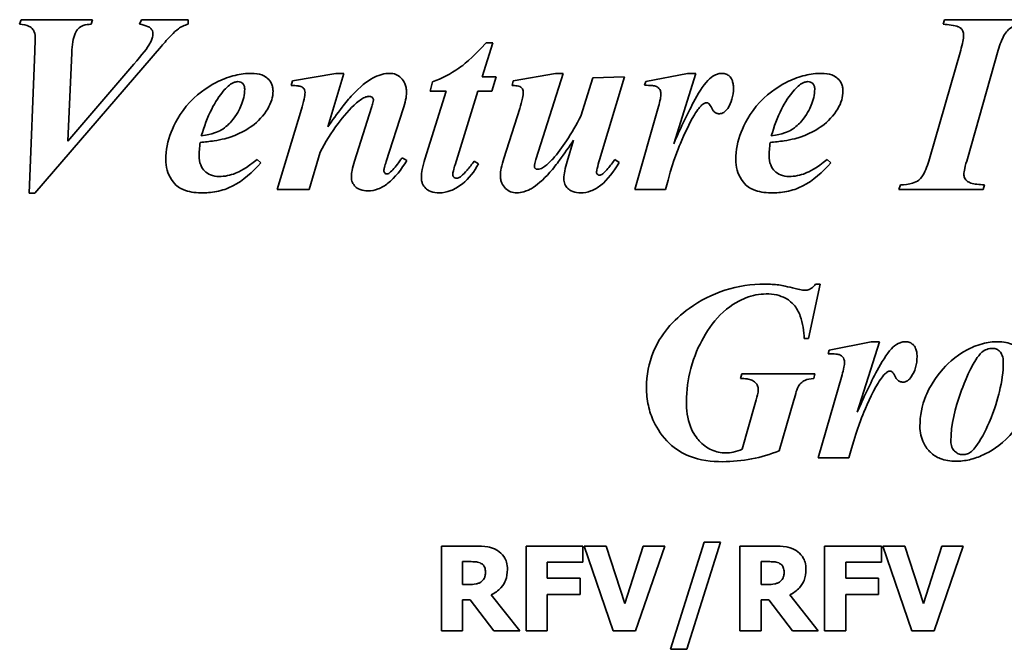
# Model space of a CAD drawing. Header units: millimetres. Extents: x 287 to 973, y 250 to 640.
# Tile 4 of 11: x 515 to 631, y 458 to 532. Entities that reach past the tile are written whole.
import ezdxf

# ---------------------------------------------------------------- set-up
doc = ezdxf.new("R2010")
doc.units = ezdxf.units.MM
doc.header["$LTSCALE"] = 3
doc.layers.add('Krawędzie widoczne(ISO)', color=7, linetype='Continuous', lineweight=35, true_color=0x262659)

msp = doc.modelspace()

# ---------------------------------------------------------------- linework, layer by layer
at = {"layer": 'Krawędzie widoczne(ISO)'}
for p, q in [((515.45, 532.38), (515.27, 531.84)), ((523.85, 532.38), (515.45, 532.38)), ((523.69, 531.84), (523.85, 532.38)), ((529.62, 532.38), (529.41, 531.84)), ((535.14, 532.38), (529.62, 532.38)), ((535.14, 531.84), (535.14, 532.38)), ((624.28, 532.38), (624.11, 531.84)), ((634.07, 532.38), (624.28, 532.38)), ((517.06, 511.92), (531.97, 529.26)), ((569.78, 525.65), (571.04, 529.67)), ((571.04, 529.67), (570.24, 529.67)), ((517.06, 528.66), (516.4, 511.92)), ((520.94, 518.07), (521.42, 528.49)), ((626.17, 528.79), (622.5, 515.98)), ((626.96, 515.98), (630.6, 528.79)), ((528.74, 527.14), (520.94, 518.07)), ((552.55, 526.06), (547.43, 525.18)), ((551.57, 519.74), (553.48, 526.06)), ((553.48, 526.06), (552.55, 526.06)), ((571.43, 525.65), (569.78, 525.65)), ((570.93, 523.95), (571.43, 525.65)), ((578.43, 526.06), (573.44, 525.18)), ((576.16, 516.04), (579.31, 526.06)), ((579.31, 526.06), (578.43, 526.06)), ((586.55, 525.65), (582.81, 525.52)), ((583.61, 515.85), (586.55, 525.65)), ((593.98, 526.06), (589.05, 525.08)), ((592.35, 517.77), (594.96, 526.06)), ((594.96, 526.06), (593.98, 526.06)), ((547.43, 525.18), (547.27, 524.62)), ((563.92, 525.05), (563.64, 523.95)), ((573.44, 525.18), (573.31, 524.62)), ((582.81, 525.52), (581.42, 521.01)), ((589.05, 525.08), (588.92, 524.65)), ((565.52, 523.95), (563.02, 515.96)), ((563.64, 523.95), (565.52, 523.95)), ((566.58, 515.29), (569.26, 523.95)), ((569.26, 523.95), (570.93, 523.95)), ((548.48, 521.83), (545.62, 512.38)), ((556.75, 522.02), (554.74, 515.7)), ((558.46, 515.65), (560.47, 521.86)), ((574.21, 521.92), (572.35, 516.03)), ((590.57, 522.15), (587.76, 512.38)), ((580.54, 518.17), (579.8, 515.67)), ((549.39, 512.38), (550.67, 516.76)), ((543.71, 515.52), (543.26, 515.9)), ((560.9, 515.8), (560.34, 516.12)), ((569.36, 515.39), (568.84, 515.72)), ((585.91, 515.55), (585.41, 515.9)), ((610.88, 515.52), (610.44, 515.9)), ((619.07, 512.92), (618.9, 512.38)), ((628.82, 512.38), (628.97, 512.92)), ((516.4, 511.92), (517.06, 511.92)), ((545.62, 512.38), (549.39, 512.38)), ((587.76, 512.38), (591.37, 512.38)), ((618.9, 512.38), (628.82, 512.38)), ((608.25, 494.79), (609.62, 501.21)), ((609.62, 501.21), (609.08, 501.21)), ((607.73, 494.79), (608.25, 494.79)), ((615.62, 494.43), (610.68, 493.45)), ((613.98, 486.14), (616.6, 494.43)), ((616.6, 494.43), (615.62, 494.43)), ((610.68, 493.45), (610.55, 493.02)), ((600.39, 490.64), (600.24, 490.1)), ((609, 490.64), (600.39, 490.64)), ((608.85, 490.1), (609, 490.64)), ((612.2, 490.52), (609.39, 480.75)), ((604.78, 481.58), (606.52, 487.55)), ((601.93, 487.04), (600.42, 481.75)), ((609.39, 480.75), (613, 480.75)), ((568.99, 470.35), (564.97, 470.35)), ((564.97, 470.35), (564.97, 460.35)), ((581.64, 470.35), (574.95, 470.35)), ((574.95, 470.35), (574.95, 460.35)), ((581.64, 468.44), (581.64, 470.35)), ((581.8, 470.35), (585.23, 460.35)), ((584.4, 470.35), (581.8, 470.35)), ((586.58, 463.57), (584.4, 470.35)), ((588.75, 470.35), (586.58, 463.57)), ((587.85, 460.35), (591.29, 470.35)), ((591.29, 470.35), (588.75, 470.35)), ((595.95, 470.79), (591.98, 458.18)), ((593.91, 458.18), (597.88, 470.79)), ((597.88, 470.79), (595.95, 470.79)), ((604.17, 470.35), (600.15, 470.35)), ((600.15, 470.35), (600.15, 460.35)), ((616.83, 470.35), (610.14, 470.35)), ((610.14, 470.35), (610.14, 460.35)), ((616.83, 468.44), (616.83, 470.35)), ((619.59, 470.35), (616.98, 470.35)), ((616.98, 470.35), (620.42, 460.35)), ((621.77, 463.57), (619.59, 470.35)), ((623.94, 470.35), (621.77, 463.57)), ((623.04, 460.35), (626.47, 470.35)), ((626.47, 470.35), (623.94, 470.35)), ((567.46, 465.82), (567.46, 468.51)), ((567.46, 468.51), (568.31, 468.51)), ((577.45, 466.56), (577.45, 468.44)), ((577.45, 468.44), (581.64, 468.44)), ((602.65, 465.82), (602.65, 468.51)), ((602.65, 468.51), (603.49, 468.51)), ((612.63, 468.44), (616.83, 468.44)), ((612.63, 466.56), (612.63, 468.44)), ((581.31, 466.56), (577.45, 466.56)), ((581.31, 464.65), (581.31, 466.56)), ((616.5, 466.56), (612.63, 466.56)), ((616.5, 464.65), (616.5, 466.56)), ((568.18, 465.82), (567.46, 465.82)), ((603.37, 465.82), (602.65, 465.82)), ((574.21, 460.35), (570.84, 464.6)), ((577.45, 460.35), (577.45, 464.65)), ((577.45, 464.65), (581.31, 464.65)), ((609.39, 460.35), (606.03, 464.6)), ((612.63, 464.65), (616.5, 464.65)), ((612.63, 460.35), (612.63, 464.65)), ((567.46, 460.35), (567.46, 464.02)), ((567.46, 464.02), (568.37, 464.02)), ((568.37, 464.02), (571.15, 460.35)), ((602.65, 464.02), (603.56, 464.02)), ((602.65, 460.35), (602.65, 464.02)), ((603.56, 464.02), (606.34, 460.35)), ((564.97, 460.35), (567.46, 460.35)), ((571.15, 460.35), (574.21, 460.35)), ((574.95, 460.35), (577.45, 460.35)), ((585.23, 460.35), (587.85, 460.35)), ((600.15, 460.35), (602.65, 460.35)), ((606.34, 460.35), (609.39, 460.35)), ((610.14, 460.35), (612.63, 460.35)), ((620.42, 460.35), (623.04, 460.35)), ((591.98, 458.18), (593.91, 458.18))]:
    msp.add_line(p, q, dxfattribs=at)
for points, knots in [([(515.27, 531.84), (515.7, 531.81), (516.09, 531.74), (516.58, 531.5), (516.69, 531.41), (516.86, 531.22), (516.94, 531.08), (517.08, 530.7), (517.1, 530.44), (517.1, 530.19)], [-0.1992118, -0.1992118, -0.1992118, -0.1992118, -0.1516795, -0.1516795, -0.1217165, -0.1217165, -0.0742322, -0.0742322, 0, 0, 0, 0]), ([(521.42, 528.49), (521.46, 529.42), (521.57, 530.21), (521.9, 530.99), (522.02, 531.16), (522.34, 531.47), (522.53, 531.6), (523.05, 531.8), (523.37, 531.84), (523.69, 531.84)], [-0.375762, -0.375762, -0.375762, -0.375762, -0.2301601, -0.2301601, -0.1659502, -0.1659502, -0.0955956, -0.0955956, 0, 0, 0, 0]), ([(529.41, 531.84), (529.74, 531.79), (530.09, 531.71), (530.5, 531.53), (530.62, 531.45), (530.81, 531.25), (530.87, 531.16), (530.96, 530.96), (530.98, 530.85), (530.98, 530.75)], [-0.2079064, -0.2079064, -0.2079064, -0.2079064, -0.1149102, -0.1149102, -0.0645977, -0.0645977, -0.031952, -0.031952, 0, 0, 0, 0]), ([(533.98, 531.32), (534.14, 531.44), (534.31, 531.54), (534.7, 531.72), (534.92, 531.79), (535.14, 531.84)], [-0.1277721, -0.1277721, -0.1277721, -0.1277721, -0.0683533, -0.0683533, 0, 0, 0, 0]), ([(624.11, 531.84), (624.7, 531.81), (625.45, 531.73), (625.97, 531.52), (626.1, 531.45), (626.32, 531.23), (626.39, 531.13), (626.49, 530.87), (626.52, 530.72), (626.52, 530.57)], [-0.4248752, -0.4248752, -0.4248752, -0.4248752, -0.1383559, -0.1383559, -0.0839006, -0.0839006, -0.0454102, -0.0454102, 0, 0, 0, 0]), ([(630.6, 528.79), (630.79, 529.45), (631.03, 530.12), (631.47, 530.84), (631.62, 531.05), (631.93, 531.34), (632.16, 531.5), (632.94, 531.79), (633.42, 531.84), (633.87, 531.84)], [-0.7774323, -0.7774323, -0.7774323, -0.7774323, -0.4024771, -0.4024771, -0.2498261, -0.2498261, -0.1358414, -0.1358414, 0, 0, 0, 0]), ([(530.98, 530.75), (530.98, 530.56), (530.94, 530.38), (530.79, 529.89), (530.65, 529.63), (530.36, 529.09), (529.69, 528.24), (528.74, 527.14)], [-0.5306573, -0.5306573, -0.5306573, -0.5306573, -0.4962916, -0.4962916, -0.4364403, -0.4364403, 0, 0, 0, 0]), ([(531.97, 529.26), (532.34, 529.68), (532.76, 530.16), (533.42, 530.84), (533.73, 531.13), (533.98, 531.32)], [-0.2378164, -0.2378164, -0.2378164, -0.2378164, -0.0966597, -0.0966597, 0, 0, 0, 0]), ([(626.52, 530.57), (626.52, 530.33), (626.48, 530.06), (626.37, 529.48), (626.27, 529.12), (626.17, 528.79)], [-0.1747619, -0.1747619, -0.1747619, -0.1747619, -0.103463, -0.103463, 0, 0, 0, 0]), ([(517.1, 530.19), (517.1, 530.16), (517.1, 529.91), (517.08, 529.44), (517.07, 528.98), (517.06, 528.66)], [-0.1371577, -0.1371577, -0.1371577, -0.1371577, -0.0958801, -0.0958801, 0, 0, 0, 0]), ([(570.24, 529.67), (568.49, 527.74), (567.5, 526.99), (566.08, 525.99), (565.01, 525.46), (563.92, 525.05)], [-0.5204092, -0.5204092, -0.5204092, -0.5204092, -0.3508258, -0.3508258, 0, 0, 0, 0]), ([(542.61, 526.06), (541.95, 526.06), (541.3, 525.98), (539.98, 525.66), (539.33, 525.42), (537.81, 524.69), (536.52, 523.93), (534.11, 521.35), (533.46, 519.98), (532.72, 518.08), (532.5, 517), (532.5, 515.88)], [-1.228759, -1.228759, -1.228759, -1.228759, -1.055513, -1.055513, -0.873161, -0.873161, -0.610676, -0.610676, -0.335466, -0.335466, 0, 0, 0, 0]), ([(545.13, 523.98), (545.13, 524.13), (545.11, 524.29), (545.06, 524.57), (545.01, 524.71), (544.84, 525.08), (544.69, 525.28), (544.39, 525.56), (544.18, 525.74), (543.44, 526.01), (543.02, 526.06), (542.61, 526.06)], [-0.6846461, -0.6846461, -0.6846461, -0.6846461, -0.5632578, -0.5632578, -0.4480448, -0.4480448, -0.2376003, -0.2376003, -0.1217562, -0.1217562, 0, 0, 0, 0]), ([(558.89, 526.06), (558.57, 526.06), (558.26, 526.01), (557.47, 525.8), (557.09, 525.6), (556.21, 525.15), (555.37, 524.43), (554.49, 523.53)], [-0.4978925, -0.4978925, -0.4978925, -0.4978925, -0.4510378, -0.4510378, -0.3775823, -0.3775823, 0, 0, 0, 0]), ([(560.86, 523.84), (560.86, 524.02), (560.85, 524.2), (560.78, 524.54), (560.73, 524.7), (560.56, 525.1), (560.4, 525.33), (560.02, 525.7), (559.82, 525.83), (559.38, 526.02), (559.13, 526.06), (558.89, 526.06)], [-0.3473256, -0.3473256, -0.3473256, -0.3473256, -0.2884396, -0.2884396, -0.2338179, -0.2338179, -0.1457627, -0.1457627, -0.0746577, -0.0746577, 0, 0, 0, 0]), ([(598.04, 526.06), (597.89, 526.06), (597.75, 526.04), (597.46, 525.97), (597.32, 525.92), (596.88, 525.7), (596.61, 525.47), (596.37, 525.23)], [-0.191348, -0.191348, -0.191348, -0.191348, -0.1478674, -0.1478674, -0.1028004, -0.1028004, 0, 0, 0, 0]), ([(599.39, 524.33), (599.39, 524.5), (599.38, 524.67), (599.32, 524.99), (599.28, 525.13), (599.13, 525.48), (599.02, 525.62), (598.81, 525.82), (598.69, 525.91), (598.38, 526.03), (598.21, 526.06), (598.04, 526.06)], [-0.1940248, -0.1940248, -0.1940248, -0.1940248, -0.1645866, -0.1645866, -0.1389763, -0.1389763, -0.098568, -0.098568, -0.0523338, -0.0523338, 0, 0, 0, 0]), ([(609.78, 526.06), (609.12, 526.06), (608.47, 525.98), (607.16, 525.66), (606.51, 525.42), (604.98, 524.69), (603.69, 523.93), (601.29, 521.35), (600.63, 519.98), (599.9, 518.08), (599.67, 517), (599.67, 515.88)], [-1.228759, -1.228759, -1.228759, -1.228759, -1.055513, -1.055513, -0.873161, -0.873161, -0.610676, -0.610676, -0.335466, -0.335466, 0, 0, 0, 0]), ([(612.3, 523.98), (612.3, 524.13), (612.29, 524.29), (612.23, 524.57), (612.19, 524.71), (612.02, 525.08), (611.86, 525.28), (611.57, 525.56), (611.36, 525.74), (610.61, 526.01), (610.19, 526.06), (609.78, 526.06)], [-0.6846461, -0.6846461, -0.6846461, -0.6846461, -0.5632578, -0.5632578, -0.4480448, -0.4480448, -0.2376003, -0.2376003, -0.1217562, -0.1217562, 0, 0, 0, 0]), ([(539.39, 524.1), (539.58, 524.3), (539.78, 524.51), (540.17, 524.81), (540.37, 524.93), (540.7, 525.05), (540.84, 525.08), (540.98, 525.08)], [-0.1897526, -0.1897526, -0.1897526, -0.1897526, -0.1069357, -0.1069357, -0.0417403, -0.0417403, 0, 0, 0, 0]), ([(540.98, 525.08), (541.09, 525.08), (541.21, 525.06), (541.41, 524.98), (541.49, 524.92), (541.61, 524.8), (541.68, 524.72), (541.78, 524.47), (541.79, 524.33), (541.79, 524.2)], [-0.2132499, -0.2132499, -0.2132499, -0.2132499, -0.1425627, -0.1425627, -0.0811032, -0.0811032, -0.0404428, -0.0404428, 0, 0, 0, 0]), ([(547.27, 524.62), (547.55, 524.62), (547.85, 524.61), (548.2, 524.56), (548.35, 524.54), (548.59, 524.42), (548.66, 524.37), (548.76, 524.27), (548.81, 524.21), (548.89, 524.02), (548.9, 523.92), (548.9, 523.82)], [-0.4161438, -0.4161438, -0.4161438, -0.4161438, -0.2082954, -0.2082954, -0.1097549, -0.1097549, -0.0606192, -0.0606192, -0.0301452, -0.0301452, 0, 0, 0, 0]), ([(573.31, 524.62), (573.49, 524.62), (573.7, 524.61), (574.02, 524.57), (574.12, 524.54), (574.3, 524.45), (574.38, 524.39), (574.51, 524.25), (574.55, 524.18), (574.61, 524.05), (574.62, 523.96), (574.62, 523.87)], [-0.0972648, -0.0972648, -0.0972648, -0.0972648, -0.07652705, -0.07652705, -0.05940853, -0.05940853, -0.0436281, -0.0436281, -0.02707134, -0.02707134, 0, 0, 0, 0]), ([(588.92, 524.65), (589.2, 524.65), (589.56, 524.65), (590.05, 524.59), (590.18, 524.56), (590.42, 524.44), (590.53, 524.37), (590.69, 524.2), (590.74, 524.12), (590.83, 523.89), (590.85, 523.75), (590.85, 523.61)], [-0.2037083, -0.2037083, -0.2037083, -0.2037083, -0.1486692, -0.1486692, -0.1086553, -0.1086553, -0.0723928, -0.0723928, -0.0416562, -0.0416562, 0, 0, 0, 0]), ([(596.37, 525.23), (595.81, 524.64), (595.17, 523.55), (593.89, 521.17), (593.03, 519.32), (592.35, 517.77)], [-0.8064157, -0.8064157, -0.8064157, -0.8064157, -0.5068713, -0.5068713, 0, 0, 0, 0]), ([(606.57, 524.1), (606.75, 524.3), (606.96, 524.51), (607.35, 524.81), (607.54, 524.93), (607.88, 525.05), (608.01, 525.08), (608.15, 525.08)], [-0.1897526, -0.1897526, -0.1897526, -0.1897526, -0.1069357, -0.1069357, -0.0417403, -0.0417403, 0, 0, 0, 0]), ([(608.15, 525.08), (608.27, 525.08), (608.38, 525.06), (608.58, 524.98), (608.66, 524.92), (608.78, 524.8), (608.85, 524.72), (608.95, 524.47), (608.97, 524.33), (608.97, 524.2)], [-0.2132499, -0.2132499, -0.2132499, -0.2132499, -0.1425627, -0.1425627, -0.0811032, -0.0811032, -0.0404428, -0.0404428, 0, 0, 0, 0]), ([(541.79, 524.2), (541.79, 523.54), (541.63, 522.9), (541.2, 521.87), (540.84, 521.09), (540.02, 520.17), (539.57, 519.7), (538.65, 519.17), (538.06, 518.9), (536.68, 518.69)], [-6.211768, -6.211768, -6.211768, -6.211768, -3.252357, -3.252357, -1.164958, -1.164958, -0.41972, -0.41972, 0, 0, 0, 0]), ([(536.68, 518.69), (537, 519.76), (537.4, 520.85), (538.3, 522.65), (538.79, 523.44), (539.39, 524.1)], [-0.6037351, -0.6037351, -0.6037351, -0.6037351, -0.2687179, -0.2687179, 0, 0, 0, 0]), ([(544.51, 521.89), (544.7, 522.22), (544.86, 522.56), (545.08, 523.27), (545.13, 523.62), (545.13, 523.98)], [-0.2221561, -0.2221561, -0.2221561, -0.2221561, -0.1084602, -0.1084602, 0, 0, 0, 0]), ([(548.9, 523.82), (548.9, 523.59), (548.84, 523.3), (548.7, 522.64), (548.59, 522.21), (548.48, 521.83)], [-0.2008489, -0.2008489, -0.2008489, -0.2008489, -0.1187848, -0.1187848, 0, 0, 0, 0]), ([(554.49, 523.53), (554.09, 523.1), (553.63, 522.52), (552.71, 521.33), (552.1, 520.49), (551.57, 519.74)], [-0.4494158, -0.4494158, -0.4494158, -0.4494158, -0.2776238, -0.2776238, 0, 0, 0, 0]), ([(554.98, 522.58), (555.36, 522.91), (555.73, 523.16), (556.2, 523.32), (556.33, 523.35), (556.47, 523.35)], [-0.1479695, -0.1479695, -0.1479695, -0.1479695, -0.0404399, -0.0404399, 0, 0, 0, 0]), ([(556.47, 523.35), (556.51, 523.35), (556.55, 523.34), (556.63, 523.32), (556.67, 523.31), (556.78, 523.26), (556.83, 523.21), (556.89, 523.15), (556.91, 523.11), (556.95, 523.03), (556.96, 522.98), (556.96, 522.94)], [-0.05561786, -0.05561786, -0.05561786, -0.05561786, -0.04808331, -0.04808331, -0.04080598, -0.04080598, -0.02706632, -0.02706632, -0.01340077, -0.01340077, 0, 0, 0, 0]), ([(560.47, 521.86), (560.59, 522.21), (560.69, 522.57), (560.82, 523.23), (560.86, 523.54), (560.86, 523.84)], [-0.200432, -0.200432, -0.200432, -0.200432, -0.0900148, -0.0900148, 0, 0, 0, 0]), ([(574.62, 523.87), (574.62, 523.68), (574.58, 523.41), (574.44, 522.74), (574.32, 522.3), (574.21, 521.92)], [-0.2015755, -0.2015755, -0.2015755, -0.2015755, -0.1175559, -0.1175559, 0, 0, 0, 0]), ([(590.85, 523.61), (590.85, 523.47), (590.82, 523.27), (590.72, 522.77), (590.64, 522.44), (590.57, 522.15)], [-0.1497107, -0.1497107, -0.1497107, -0.1497107, -0.0879704, -0.0879704, 0, 0, 0, 0]), ([(598.71, 521.92), (598.94, 522.26), (599.11, 522.62), (599.34, 523.44), (599.39, 523.88), (599.39, 524.33)], [-0.2550097, -0.2550097, -0.2550097, -0.2550097, -0.1328158, -0.1328158, 0, 0, 0, 0]), ([(608.97, 524.2), (608.97, 523.54), (608.8, 522.9), (608.37, 521.87), (608.01, 521.09), (607.19, 520.17), (606.74, 519.7), (605.83, 519.17), (605.24, 518.9), (603.85, 518.69)], [-6.211768, -6.211768, -6.211768, -6.211768, -3.252357, -3.252357, -1.164958, -1.164958, -0.41972, -0.41972, 0, 0, 0, 0]), ([(603.85, 518.69), (604.17, 519.76), (604.57, 520.85), (605.47, 522.65), (605.96, 523.44), (606.57, 524.1)], [-0.6037351, -0.6037351, -0.6037351, -0.6037351, -0.2687179, -0.2687179, 0, 0, 0, 0]), ([(611.68, 521.89), (611.88, 522.22), (612.04, 522.56), (612.25, 523.27), (612.3, 523.62), (612.3, 523.98)], [-0.2221561, -0.2221561, -0.2221561, -0.2221561, -0.1084602, -0.1084602, 0, 0, 0, 0]), ([(550.67, 516.76), (551.3, 517.92), (552, 519.08), (553.44, 521.01), (554.17, 521.86), (554.98, 522.58)], [-0.7213617, -0.7213617, -0.7213617, -0.7213617, -0.3251941, -0.3251941, 0, 0, 0, 0]), ([(556.96, 522.94), (556.96, 522.82), (556.93, 522.69), (556.86, 522.39), (556.8, 522.19), (556.75, 522.02)], [-0.09345055, -0.09345055, -0.09345055, -0.09345055, -0.05423203, -0.05423203, 0, 0, 0, 0]), ([(591.37, 512.38), (592.27, 515.58), (592.62, 516.54), (593.3, 518.16), (594.11, 520.05), (595.19, 521.84), (595.48, 522.14), (595.73, 522.38), (595.83, 522.46), (595.93, 522.51)], [-0.3211236, -0.3211236, -0.3211236, -0.3211236, -0.1898487, -0.1898487, -0.0911938, -0.0911938, -0.0335857, -0.0335857, 0, 0, 0, 0]), ([(595.93, 522.51), (595.98, 522.54), (596.03, 522.56), (596.13, 522.59), (596.18, 522.59), (596.22, 522.59)], [-0.03066802, -0.03066802, -0.03066802, -0.03066802, -0.01406282, -0.01406282, 0, 0, 0, 0]), ([(596.22, 522.59), (596.25, 522.59), (596.29, 522.59), (596.35, 522.57), (596.38, 522.56), (596.43, 522.53), (596.46, 522.51), (596.57, 522.41), (596.7, 522.2), (596.91, 521.81), (596.98, 521.67), (597.18, 521.48), (597.27, 521.42), (597.49, 521.32), (597.61, 521.3), (597.74, 521.3)], [-0.5711365, -0.5711365, -0.5711365, -0.5711365, -0.4968443, -0.4968443, -0.4189069, -0.4189069, -0.3569699, -0.3569699, -0.1232072, -0.1232072, -0.0715777, -0.0715777, -0.0381327, -0.0381327, 0, 0, 0, 0]), ([(539.44, 518.36), (541.2, 518.84), (542.23, 519.55), (543.39, 520.39), (544.01, 521.08), (544.51, 521.89)], [-0.4286215, -0.4286215, -0.4286215, -0.4286215, -0.2839935, -0.2839935, 0, 0, 0, 0]), ([(581.42, 521.01), (580.9, 520.03), (580.32, 519.02), (579.23, 517.36), (578.68, 516.61), (578.09, 515.96)], [-0.598089, -0.598089, -0.598089, -0.598089, -0.2642109, -0.2642109, 0, 0, 0, 0]), ([(597.74, 521.3), (597.83, 521.3), (597.92, 521.32), (598.09, 521.37), (598.18, 521.41), (598.43, 521.58), (598.58, 521.75), (598.71, 521.92)], [-0.1190473, -0.1190473, -0.1190473, -0.1190473, -0.0922739, -0.0922739, -0.0646918, -0.0646918, 0, 0, 0, 0]), ([(606.61, 518.36), (608.37, 518.84), (609.41, 519.55), (610.56, 520.39), (611.19, 521.08), (611.68, 521.89)], [-0.4286215, -0.4286215, -0.4286215, -0.4286215, -0.2839935, -0.2839935, 0, 0, 0, 0]), ([(536.42, 516.34), (536.42, 516.57), (536.43, 516.81), (536.48, 517.33), (536.51, 517.63), (536.55, 517.92)], [-0.1565889, -0.1565889, -0.1565889, -0.1565889, -0.0872414, -0.0872414, 0, 0, 0, 0]), ([(536.55, 517.92), (537.09, 517.97), (537.65, 518.02), (538.59, 518.17), (539.04, 518.25), (539.44, 518.36)], [-0.2882308, -0.2882308, -0.2882308, -0.2882308, -0.12621, -0.12621, 0, 0, 0, 0]), ([(577.77, 514.41), (578.14, 514.82), (578.58, 515.4), (579.44, 516.57), (580.02, 517.42), (580.54, 518.17)], [-0.4330656, -0.4330656, -0.4330656, -0.4330656, -0.2721817, -0.2721817, 0, 0, 0, 0]), ([(603.59, 516.34), (603.59, 516.57), (603.61, 516.81), (603.65, 517.33), (603.68, 517.63), (603.72, 517.92)], [-0.1565889, -0.1565889, -0.1565889, -0.1565889, -0.0872414, -0.0872414, 0, 0, 0, 0]), ([(603.72, 517.92), (604.26, 517.97), (604.82, 518.02), (605.77, 518.17), (606.21, 518.25), (606.61, 518.36)], [-0.2882308, -0.2882308, -0.2882308, -0.2882308, -0.12621, -0.12621, 0, 0, 0, 0]), ([(532.5, 515.88), (532.5, 515.47), (532.55, 515.06), (532.77, 514.27), (532.93, 513.91), (533.44, 513.1), (533.71, 512.87), (534.07, 512.56), (534.43, 512.38), (535.45, 512.04), (536.17, 511.97), (536.84, 511.97)], [-0.3688304, -0.3688304, -0.3688304, -0.3688304, -0.3546149, -0.3546149, -0.3407771, -0.3407771, -0.3219657, -0.3219657, -0.2014899, -0.2014899, 0, 0, 0, 0]), ([(538.77, 513.9), (538.42, 513.9), (538.08, 513.95), (537.5, 514.2), (537.27, 514.35), (536.92, 514.71), (536.74, 514.94), (536.47, 515.61), (536.42, 515.97), (536.42, 516.34)], [-0.5202129, -0.5202129, -0.5202129, -0.5202129, -0.3524179, -0.3524179, -0.2158179, -0.2158179, -0.1096815, -0.1096815, 0, 0, 0, 0]), ([(536.84, 511.97), (537.47, 511.97), (538.09, 512.04), (539.42, 512.34), (539.98, 512.58), (541.59, 513.4), (542.71, 514.4), (543.71, 515.52)], [-0.7445696, -0.7445696, -0.7445696, -0.7445696, -0.6085463, -0.6085463, -0.4502713, -0.4502713, 0, 0, 0, 0]), ([(543.26, 515.9), (541.96, 514.84), (541.16, 514.46), (540.08, 514.04), (539.44, 513.9), (538.77, 513.9)], [-0.3495432, -0.3495432, -0.3495432, -0.3495432, -0.1992159, -0.1992159, 0, 0, 0, 0]), ([(554.74, 515.7), (554.63, 515.36), (554.53, 514.98), (554.4, 514.38), (554.36, 514.1), (554.36, 513.85)], [-0.1829161, -0.1829161, -0.1829161, -0.1829161, -0.074158, -0.074158, 0, 0, 0, 0]), ([(556.32, 512.2), (556.73, 512.2), (557.13, 512.28), (557.93, 512.59), (558.31, 512.82), (559.52, 513.77), (560.26, 514.75), (560.9, 515.8)], [-0.6565687, -0.6565687, -0.6565687, -0.6565687, -0.5184327, -0.5184327, -0.3669549, -0.3669549, 0, 0, 0, 0]), ([(558.2, 514.59), (558.2, 514.69), (558.23, 514.85), (558.32, 515.19), (558.39, 515.44), (558.46, 515.65)], [-0.1036539, -0.1036539, -0.1036539, -0.1036539, -0.0655189, -0.0655189, 0, 0, 0, 0]), ([(559.92, 515.52), (559.75, 515.28), (559.57, 515.05), (559.22, 514.66), (559.04, 514.48), (558.85, 514.33)], [-0.1591521, -0.1591521, -0.1591521, -0.1591521, -0.0729615, -0.0729615, 0, 0, 0, 0]), ([(560.34, 516.12), (560.26, 516.01), (560.17, 515.88), (560.03, 515.69), (559.97, 515.6), (559.92, 515.52)], [-0.07122123, -0.07122123, -0.07122123, -0.07122123, -0.02847012, -0.02847012, 0, 0, 0, 0]), ([(563.02, 515.96), (562.9, 515.57), (562.79, 515.15), (562.65, 514.43), (562.61, 514.09), (562.61, 513.77)], [-0.2199225, -0.2199225, -0.2199225, -0.2199225, -0.0959956, -0.0959956, 0, 0, 0, 0]), ([(564.72, 511.97), (565.18, 511.97), (565.63, 512.07), (566.51, 512.41), (566.99, 512.68), (568.23, 513.66), (568.86, 514.52), (569.36, 515.39)], [-0.6448469, -0.6448469, -0.6448469, -0.6448469, -0.4732827, -0.4732827, -0.3005123, -0.3005123, 0, 0, 0, 0]), ([(566.32, 514.07), (566.32, 514.23), (566.35, 514.42), (566.44, 514.82), (566.51, 515.06), (566.58, 515.29)], [-0.1211799, -0.1211799, -0.1211799, -0.1211799, -0.0713406, -0.0713406, 0, 0, 0, 0]), ([(568.84, 515.72), (568.58, 515.35), (568.29, 514.97), (567.78, 514.38), (567.53, 514.12), (567.27, 513.92)], [-0.233725, -0.233725, -0.233725, -0.233725, -0.0986268, -0.0986268, 0, 0, 0, 0]), ([(572.35, 516.03), (572.23, 515.66), (572.11, 515.26), (571.97, 514.6), (571.92, 514.29), (571.92, 514)], [-0.2034179, -0.2034179, -0.2034179, -0.2034179, -0.0865957, -0.0865957, 0, 0, 0, 0]), ([(575.93, 515.08), (575.93, 515.18), (575.95, 515.31), (576.03, 515.64), (576.1, 515.86), (576.16, 516.04)], [-0.100765, -0.100765, -0.100765, -0.100765, -0.0584623, -0.0584623, 0, 0, 0, 0]), ([(578.09, 515.96), (577.81, 515.66), (577.47, 515.33), (576.98, 514.98), (576.8, 514.87), (576.51, 514.77), (576.41, 514.75), (576.3, 514.75)], [-0.2137635, -0.2137635, -0.2137635, -0.2137635, -0.0899896, -0.0899896, -0.0315516, -0.0315516, 0, 0, 0, 0]), ([(579.8, 515.67), (579.69, 515.31), (579.58, 514.92), (579.45, 514.26), (579.41, 513.95), (579.41, 513.66)], [-0.2023507, -0.2023507, -0.2023507, -0.2023507, -0.0884667, -0.0884667, 0, 0, 0, 0]), ([(581.39, 511.97), (581.8, 511.97), (582.2, 512.05), (583.01, 512.36), (583.4, 512.59), (584.59, 513.54), (585.31, 514.51), (585.91, 515.55)], [-0.6531867, -0.6531867, -0.6531867, -0.6531867, -0.5130347, -0.5130347, -0.3619517, -0.3619517, 0, 0, 0, 0]), ([(583.25, 514.41), (583.25, 514.47), (583.28, 514.63), (583.41, 515.16), (583.52, 515.55), (583.61, 515.85)], [-0.1603165, -0.1603165, -0.1603165, -0.1603165, -0.0913805, -0.0913805, 0, 0, 0, 0]), ([(585.41, 515.9), (585.16, 515.55), (584.88, 515.17), (584.41, 514.62), (584.19, 514.39), (583.98, 514.23)], [-0.1872972, -0.1872972, -0.1872972, -0.1872972, -0.0782618, -0.0782618, 0, 0, 0, 0]), ([(599.67, 515.88), (599.67, 515.47), (599.72, 515.06), (599.94, 514.27), (600.11, 513.91), (600.61, 513.1), (600.89, 512.87), (601.24, 512.56), (601.6, 512.38), (602.62, 512.04), (603.34, 511.97), (604.02, 511.97)], [-0.3688304, -0.3688304, -0.3688304, -0.3688304, -0.3546149, -0.3546149, -0.3407771, -0.3407771, -0.3219657, -0.3219657, -0.2014899, -0.2014899, 0, 0, 0, 0]), ([(605.94, 513.9), (605.6, 513.9), (605.25, 513.95), (604.67, 514.2), (604.44, 514.35), (604.09, 514.71), (603.91, 514.94), (603.64, 515.61), (603.59, 515.97), (603.59, 516.34)], [-0.5202129, -0.5202129, -0.5202129, -0.5202129, -0.3524179, -0.3524179, -0.2158179, -0.2158179, -0.1096815, -0.1096815, 0, 0, 0, 0]), ([(604.02, 511.97), (604.64, 511.97), (605.27, 512.04), (606.59, 512.34), (607.15, 512.58), (608.77, 513.4), (609.88, 514.4), (610.88, 515.52)], [-0.7445696, -0.7445696, -0.7445696, -0.7445696, -0.6085463, -0.6085463, -0.4502713, -0.4502713, 0, 0, 0, 0]), ([(610.44, 515.9), (609.14, 514.84), (608.33, 514.46), (607.25, 514.04), (606.61, 513.9), (605.94, 513.9)], [-0.3495432, -0.3495432, -0.3495432, -0.3495432, -0.1992159, -0.1992159, 0, 0, 0, 0]), ([(622.5, 515.98), (622.3, 515.3), (622.05, 514.61), (621.52, 513.73), (621.34, 513.57), (621.03, 513.31), (620.77, 513.19), (620.06, 512.97), (619.54, 512.92), (619.07, 512.92)], [-0.31999, -0.31999, -0.31999, -0.31999, -0.2636309, -0.2636309, -0.2248318, -0.2248318, -0.1428254, -0.1428254, 0, 0, 0, 0]), ([(626.55, 514.16), (626.55, 514.33), (626.59, 514.57), (626.73, 515.21), (626.85, 515.62), (626.96, 515.98)], [-0.1937313, -0.1937313, -0.1937313, -0.1937313, -0.1104222, -0.1104222, 0, 0, 0, 0]), ([(558.54, 514.2), (558.52, 514.2), (558.5, 514.2), (558.46, 514.21), (558.45, 514.22), (558.38, 514.25), (558.34, 514.29), (558.28, 514.36), (558.25, 514.4), (558.21, 514.49), (558.2, 514.54), (558.2, 514.59)], [-0.05299147, -0.05299147, -0.05299147, -0.05299147, -0.04814797, -0.04814797, -0.04298982, -0.04298982, -0.02991444, -0.02991444, -0.01447669, -0.01447669, 0, 0, 0, 0]), ([(558.85, 514.33), (558.8, 514.28), (558.74, 514.25), (558.63, 514.21), (558.59, 514.2), (558.54, 514.2)], [-0.03423187, -0.03423187, -0.03423187, -0.03423187, -0.01359658, -0.01359658, 0, 0, 0, 0]), ([(566.75, 513.71), (566.71, 513.71), (566.67, 513.71), (566.6, 513.73), (566.57, 513.74), (566.49, 513.78), (566.44, 513.82), (566.38, 513.88), (566.36, 513.91), (566.33, 513.99), (566.32, 514.03), (566.32, 514.07)], [-0.05769548, -0.05769548, -0.05769548, -0.05769548, -0.0480442, -0.0480442, -0.0385285, -0.0385285, -0.02388626, -0.02388626, -0.01196681, -0.01196681, 0, 0, 0, 0]), ([(573.84, 511.97), (574.12, 511.97), (574.4, 512.02), (575.1, 512.22), (575.43, 512.4), (576.18, 512.81), (576.94, 513.49), (577.77, 514.41)], [-0.4899877, -0.4899877, -0.4899877, -0.4899877, -0.4435867, -0.4435867, -0.371449, -0.371449, 0, 0, 0, 0]), ([(576.03, 514.87), (576.01, 514.88), (575.99, 514.9), (575.97, 514.93), (575.96, 514.95), (575.93, 515), (575.93, 515.04), (575.93, 515.08)], [-0.02437724, -0.02437724, -0.02437724, -0.02437724, -0.01770745, -0.01770745, -0.01130968, -0.01130968, 0, 0, 0, 0]), ([(576.3, 514.75), (576.25, 514.75), (576.2, 514.76), (576.1, 514.8), (576.06, 514.83), (576.03, 514.87)], [-0.03121584, -0.03121584, -0.03121584, -0.03121584, -0.0155708, -0.0155708, 0, 0, 0, 0]), ([(583.59, 514.05), (583.57, 514.05), (583.55, 514.05), (583.5, 514.06), (583.48, 514.07), (583.43, 514.1), (583.39, 514.13), (583.31, 514.23), (583.28, 514.27), (583.26, 514.34), (583.25, 514.38), (583.25, 514.41)], [-0.07678357, -0.07678357, -0.07678357, -0.07678357, -0.06189637, -0.06189637, -0.04679032, -0.04679032, -0.02421718, -0.02421718, -0.01004961, -0.01004961, 0, 0, 0, 0]), ([(583.98, 514.23), (583.92, 514.17), (583.84, 514.11), (583.7, 514.06), (583.65, 514.05), (583.59, 514.05)], [-0.04418821, -0.04418821, -0.04418821, -0.04418821, -0.01724222, -0.01724222, 0, 0, 0, 0]), ([(626.97, 513.33), (626.9, 513.38), (626.82, 513.45), (626.71, 513.59), (626.66, 513.67), (626.57, 513.88), (626.55, 514.02), (626.55, 514.16)], [-0.0982451, -0.0982451, -0.0982451, -0.0982451, -0.06962249, -0.06962249, -0.04224787, -0.04224787, 0, 0, 0, 0]), ([(554.36, 513.85), (554.36, 513.74), (554.37, 513.63), (554.41, 513.41), (554.44, 513.31), (554.57, 513.02), (554.69, 512.85), (554.95, 512.6), (555.12, 512.46), (555.69, 512.24), (556.01, 512.2), (556.32, 512.2)], [-0.4447939, -0.4447939, -0.4447939, -0.4447939, -0.3764154, -0.3764154, -0.3110051, -0.3110051, -0.1826181, -0.1826181, -0.0935196, -0.0935196, 0, 0, 0, 0]), ([(562.61, 513.77), (562.61, 513.64), (562.62, 513.51), (562.67, 513.27), (562.71, 513.15), (562.84, 512.84), (562.97, 512.66), (563.24, 512.4), (563.42, 512.25), (564.04, 512.02), (564.38, 511.97), (564.72, 511.97)], [-0.5064944, -0.5064944, -0.5064944, -0.5064944, -0.4223526, -0.4223526, -0.342764, -0.342764, -0.1966931, -0.1966931, -0.1008943, -0.1008943, 0, 0, 0, 0]), ([(567.27, 513.92), (567.19, 513.85), (567.09, 513.79), (566.92, 513.72), (566.83, 513.71), (566.75, 513.71)], [-0.05775888, -0.05775888, -0.05775888, -0.05775888, -0.02593701, -0.02593701, 0, 0, 0, 0]), ([(571.92, 514), (571.92, 513.84), (571.94, 513.69), (572, 513.39), (572.04, 513.25), (572.2, 512.88), (572.35, 512.68), (572.71, 512.34), (572.9, 512.2), (573.35, 512.02), (573.59, 511.97), (573.84, 511.97)], [-0.3141795, -0.3141795, -0.3141795, -0.3141795, -0.2673241, -0.2673241, -0.2233414, -0.2233414, -0.1453083, -0.1453083, -0.0745191, -0.0745191, 0, 0, 0, 0]), ([(579.41, 513.66), (579.41, 513.54), (579.42, 513.42), (579.46, 513.19), (579.49, 513.09), (579.62, 512.8), (579.73, 512.64), (580.01, 512.37), (580.19, 512.23), (580.75, 512.02), (581.07, 511.97), (581.39, 511.97)], [-0.3804498, -0.3804498, -0.3804498, -0.3804498, -0.325239, -0.325239, -0.2732882, -0.2732882, -0.1795337, -0.1795337, -0.0951026, -0.0951026, 0, 0, 0, 0]), ([(628.97, 512.92), (628.33, 512.94), (627.78, 513), (627.24, 513.18), (627.09, 513.24), (626.97, 513.33)], [-0.1721824, -0.1721824, -0.1721824, -0.1721824, -0.0440577, -0.0440577, 0, 0, 0, 0]), ([(603.12, 501.21), (601.5, 501.21), (599.92, 500.99), (596.87, 500.01), (595.47, 499.29), (594.18, 498.36)], [-0.9610068, -0.9610068, -0.9610068, -0.9610068, -0.4771461, -0.4771461, 0, 0, 0, 0]), ([(604.74, 501.13), (604.48, 501.15), (604.22, 501.17), (603.68, 501.2), (603.4, 501.21), (603.12, 501.21)], [-0.1618507, -0.1618507, -0.1618507, -0.1618507, -0.0836742, -0.0836742, 0, 0, 0, 0]), ([(606.65, 500.7), (606.28, 500.79), (605.86, 500.9), (605.26, 501.03), (604.96, 501.09), (604.74, 501.13)], [-0.1861237, -0.1861237, -0.1861237, -0.1861237, -0.0688611, -0.0688611, 0, 0, 0, 0]), ([(607.86, 500.49), (607.73, 500.49), (607.55, 500.51), (607.15, 500.58), (606.88, 500.64), (606.65, 500.7)], [-0.1198084, -0.1198084, -0.1198084, -0.1198084, -0.0722359, -0.0722359, 0, 0, 0, 0]), ([(609.08, 501.21), (608.97, 501.07), (608.84, 500.93), (608.58, 500.72), (608.45, 500.64), (608.16, 500.52), (608.01, 500.49), (607.86, 500.49)], [-0.1475275, -0.1475275, -0.1475275, -0.1475275, -0.0934435, -0.0934435, -0.0470034, -0.0470034, 0, 0, 0, 0]), ([(593.85, 487.38), (593.85, 488.7), (594.02, 489.99), (594.75, 492.75), (595.33, 493.98), (596.47, 496.01), (597.23, 497.07), (599.21, 498.86), (600.24, 499.35), (601.63, 499.9), (602.43, 500.06), (603.25, 500.06)], [-0.9183833, -0.9183833, -0.9183833, -0.9183833, -0.7885294, -0.7885294, -0.6362319, -0.6362319, -0.4496473, -0.4496473, -0.2465937, -0.2465937, 0, 0, 0, 0]), ([(603.25, 500.06), (603.66, 500.06), (604.08, 500.03), (604.86, 499.85), (605.21, 499.72), (606.01, 499.29), (606.31, 498.99), (606.84, 498.41), (607.09, 497.94), (607.57, 496.61), (607.69, 495.66), (607.73, 494.79)], [-0.6099318, -0.6099318, -0.6099318, -0.6099318, -0.5510457, -0.5510457, -0.4978443, -0.4978443, -0.4221382, -0.4221382, -0.2628869, -0.2628869, 0, 0, 0, 0]), ([(594.18, 498.36), (593.24, 497.68), (592.37, 496.89), (590.94, 495.16), (590.38, 494.25), (589.4, 491.91), (589.15, 490.48), (589.15, 489.02)], [-1.112712, -1.112712, -1.112712, -1.112712, -0.762553, -0.762553, -0.439827, -0.439827, 0, 0, 0, 0]), ([(619.67, 494.43), (619.53, 494.43), (619.38, 494.41), (619.1, 494.34), (618.95, 494.28), (618.51, 494.06), (618.24, 493.84), (618, 493.59)], [-0.191348, -0.191348, -0.191348, -0.191348, -0.1478674, -0.1478674, -0.1028004, -0.1028004, 0, 0, 0, 0]), ([(621.03, 492.69), (621.03, 492.86), (621.01, 493.04), (620.96, 493.35), (620.92, 493.5), (620.77, 493.85), (620.65, 493.99), (620.44, 494.19), (620.32, 494.27), (620.02, 494.4), (619.84, 494.43), (619.67, 494.43)], [-0.1940248, -0.1940248, -0.1940248, -0.1940248, -0.1645866, -0.1645866, -0.1389763, -0.1389763, -0.098568, -0.098568, -0.0523338, -0.0523338, 0, 0, 0, 0]), ([(630.57, 494.43), (629.95, 494.43), (629.35, 494.35), (627.99, 494), (627.4, 493.72), (625.43, 492.67), (624.43, 491.65), (622.85, 489.78), (622.31, 488.62), (621.6, 486.9), (621.37, 485.7), (621.37, 484.46)], [-0.7161253, -0.7161253, -0.7161253, -0.7161253, -0.6942939, -0.6942939, -0.6667009, -0.6667009, -0.5591016, -0.5591016, -0.3720527, -0.3720527, 0, 0, 0, 0]), ([(634.83, 490.26), (634.83, 490.57), (634.81, 490.89), (634.69, 491.49), (634.6, 491.78), (634.22, 492.63), (633.91, 493), (633.28, 493.63), (632.78, 493.9), (631.8, 494.31), (631.2, 494.43), (630.57, 494.43)], [-0.4373063, -0.4373063, -0.4373063, -0.4373063, -0.4079948, -0.4079948, -0.3798413, -0.3798413, -0.3204635, -0.3204635, -0.1880443, -0.1880443, 0, 0, 0, 0]), ([(618, 493.59), (617.44, 493.01), (616.81, 491.92), (615.52, 489.54), (614.67, 487.69), (613.98, 486.14)], [-0.8064157, -0.8064157, -0.8064157, -0.8064157, -0.5068713, -0.5068713, 0, 0, 0, 0]), ([(625.01, 482.69), (625.01, 484.64), (625.51, 486.65), (626.34, 488.9), (627.1, 490.98), (628.17, 492.64), (628.4, 492.95), (628.66, 493.18)], [-2.292294, -2.292294, -2.292294, -2.292294, -0.520514, -0.520514, -0.102553, -0.102553, 0, 0, 0, 0]), ([(628.66, 493.18), (628.83, 493.34), (629.03, 493.45), (629.48, 493.61), (629.72, 493.64), (629.96, 493.64)], [-0.1428238, -0.1428238, -0.1428238, -0.1428238, -0.0734734, -0.0734734, 0, 0, 0, 0]), ([(629.96, 493.64), (630.04, 493.64), (630.11, 493.63), (630.26, 493.6), (630.33, 493.58), (630.54, 493.48), (630.67, 493.39), (630.87, 493.17), (630.98, 493.03), (631.16, 492.57), (631.19, 492.3), (631.19, 492.04)], [-0.3128747, -0.3128747, -0.3128747, -0.3128747, -0.272738, -0.272738, -0.2332186, -0.2332186, -0.1486831, -0.1486831, -0.0780514, -0.0780514, 0, 0, 0, 0]), ([(610.55, 493.02), (610.83, 493.02), (611.19, 493.01), (611.68, 492.96), (611.81, 492.93), (612.06, 492.81), (612.16, 492.74), (612.33, 492.56), (612.38, 492.48), (612.46, 492.26), (612.48, 492.11), (612.48, 491.98)], [-0.2037083, -0.2037083, -0.2037083, -0.2037083, -0.1486692, -0.1486692, -0.1086553, -0.1086553, -0.0723928, -0.0723928, -0.0416562, -0.0416562, 0, 0, 0, 0]), ([(620.34, 490.29), (620.57, 490.63), (620.74, 490.99), (620.98, 491.81), (621.03, 492.25), (621.03, 492.69)], [-0.2550097, -0.2550097, -0.2550097, -0.2550097, -0.1328158, -0.1328158, 0, 0, 0, 0]), ([(631.19, 492.04), (631.19, 490.87), (631.01, 489.69), (630.55, 487.75), (630.17, 486.4), (629.06, 483.83), (628.47, 482.74), (627.81, 481.85), (627.62, 481.64), (627.43, 481.48)], [-1.006678, -1.006678, -1.006678, -1.006678, -0.58764, -0.58764, -0.289979, -0.289979, -0.072633, -0.072633, 0, 0, 0, 0]), ([(612.48, 491.98), (612.48, 491.84), (612.45, 491.64), (612.36, 491.14), (612.27, 490.81), (612.2, 490.52)], [-0.1497107, -0.1497107, -0.1497107, -0.1497107, -0.0879704, -0.0879704, 0, 0, 0, 0]), ([(613, 480.75), (613.9, 483.94), (614.26, 484.9), (614.93, 486.53), (615.74, 488.42), (616.83, 490.21), (617.12, 490.5), (617.36, 490.74), (617.46, 490.83), (617.56, 490.88)], [-0.3211236, -0.3211236, -0.3211236, -0.3211236, -0.1898487, -0.1898487, -0.0911938, -0.0911938, -0.0335857, -0.0335857, 0, 0, 0, 0]), ([(617.56, 490.88), (617.61, 490.91), (617.66, 490.93), (617.76, 490.95), (617.81, 490.96), (617.86, 490.96)], [-0.03066802, -0.03066802, -0.03066802, -0.03066802, -0.01406282, -0.01406282, 0, 0, 0, 0]), ([(617.86, 490.96), (617.89, 490.96), (617.92, 490.96), (617.98, 490.94), (618.02, 490.93), (618.07, 490.89), (618.1, 490.88), (618.2, 490.78), (618.33, 490.57), (618.54, 490.18), (618.61, 490.04), (618.81, 489.84), (618.9, 489.78), (619.12, 489.69), (619.25, 489.67), (619.38, 489.67)], [-0.5711365, -0.5711365, -0.5711365, -0.5711365, -0.4968443, -0.4968443, -0.4189069, -0.4189069, -0.3569699, -0.3569699, -0.1232072, -0.1232072, -0.0715777, -0.0715777, -0.0381327, -0.0381327, 0, 0, 0, 0]), ([(600.24, 490.1), (600.49, 490.1), (600.75, 490.08), (601.19, 490.01), (601.39, 489.97), (601.65, 489.85), (601.82, 489.77), (602.09, 489.48), (602.18, 489.37), (602.29, 489.09), (602.32, 488.94), (602.32, 488.79)], [-0.5270255, -0.5270255, -0.5270255, -0.5270255, -0.323241, -0.323241, -0.1643699, -0.1643699, -0.0895141, -0.0895141, -0.0459094, -0.0459094, 0, 0, 0, 0]), ([(606.97, 489.05), (607.06, 489.23), (607.18, 489.39), (607.47, 489.69), (607.63, 489.79), (608.1, 490.01), (608.47, 490.07), (608.85, 490.1)], [-0.2264547, -0.2264547, -0.2264547, -0.2264547, -0.1729972, -0.1729972, -0.1142845, -0.1142845, 0, 0, 0, 0]), ([(619.38, 489.67), (619.47, 489.67), (619.55, 489.68), (619.73, 489.74), (619.81, 489.78), (620.07, 489.94), (620.22, 490.11), (620.34, 490.29)], [-0.1190473, -0.1190473, -0.1190473, -0.1190473, -0.0922739, -0.0922739, -0.0646918, -0.0646918, 0, 0, 0, 0]), ([(625.59, 480.34), (626.13, 480.34), (626.67, 480.4), (627.76, 480.66), (628.3, 480.85), (629.62, 481.46), (630.82, 482.14), (633.18, 484.69), (633.86, 486.1), (634.6, 488.01), (634.83, 489.12), (634.83, 490.26)], [-1.203899, -1.203899, -1.203899, -1.203899, -1.043147, -1.043147, -0.875174, -0.875174, -0.615126, -0.615126, -0.342385, -0.342385, 0, 0, 0, 0]), ([(589.15, 489.02), (589.15, 488.31), (589.21, 487.6), (589.51, 486.24), (589.72, 485.61), (590.41, 484.16), (591.01, 483.24), (592.57, 481.74), (593.37, 481.27), (595.45, 480.46), (596.8, 480.29), (598.12, 480.29)], [-1.388241, -1.388241, -1.388241, -1.388241, -1.166439, -1.166439, -0.954595, -0.954595, -0.667145, -0.667145, -0.396518, -0.396518, 0, 0, 0, 0]), ([(602.32, 488.79), (602.32, 488.62), (602.27, 488.36), (602.14, 487.8), (602.03, 487.38), (601.93, 487.04)], [-0.1705873, -0.1705873, -0.1705873, -0.1705873, -0.1071299, -0.1071299, 0, 0, 0, 0]), ([(606.52, 487.55), (606.6, 487.86), (606.7, 488.24), (606.86, 488.76), (606.92, 488.94), (606.97, 489.05)], [-0.0894463, -0.0894463, -0.0894463, -0.0894463, -0.03604772, -0.03604772, 0, 0, 0, 0]), ([(598.49, 481.32), (598.2, 481.32), (597.91, 481.35), (597.35, 481.47), (597.08, 481.56), (596.26, 481.94), (595.77, 482.31), (595.06, 483.08), (594.63, 483.59), (593.97, 485.37), (593.85, 486.4), (593.85, 487.38)], [-1.31633, -1.31633, -1.31633, -1.31633, -1.133359, -1.133359, -0.95351, -0.95351, -0.569159, -0.569159, -0.295613, -0.295613, 0, 0, 0, 0]), ([(621.37, 484.46), (621.37, 484.11), (621.4, 483.76), (621.55, 483.09), (621.66, 482.78), (622.05, 482), (622.35, 481.65), (622.93, 481.08), (623.32, 480.83), (624.34, 480.43), (624.96, 480.34), (625.59, 480.34)], [-0.5649677, -0.5649677, -0.5649677, -0.5649677, -0.496611, -0.496611, -0.4317526, -0.4317526, -0.3274444, -0.3274444, -0.1865404, -0.1865404, 0, 0, 0, 0]), ([(598.12, 480.29), (599.27, 480.29), (600.41, 480.4), (602.65, 480.83), (603.73, 481.15), (604.78, 481.58)], [-0.6853953, -0.6853953, -0.6853953, -0.6853953, -0.3408896, -0.3408896, 0, 0, 0, 0]), ([(600.42, 481.75), (600.08, 481.62), (599.73, 481.51), (599.09, 481.36), (598.79, 481.32), (598.49, 481.32)], [-0.1965558, -0.1965558, -0.1965558, -0.1965558, -0.088196, -0.088196, 0, 0, 0, 0]), ([(626.4, 481.13), (626.31, 481.13), (626.23, 481.13), (626.06, 481.17), (625.97, 481.19), (625.73, 481.3), (625.58, 481.41), (625.36, 481.64), (625.23, 481.79), (625.05, 482.23), (625.01, 482.46), (625.01, 482.69)], [-0.3334435, -0.3334435, -0.3334435, -0.3334435, -0.2864874, -0.2864874, -0.2404776, -0.2404776, -0.1430489, -0.1430489, -0.0692938, -0.0692938, 0, 0, 0, 0]), ([(627.43, 481.48), (627.29, 481.37), (627.13, 481.28), (626.78, 481.15), (626.59, 481.13), (626.4, 481.13)], [-0.1122469, -0.1122469, -0.1122469, -0.1122469, -0.0565673, -0.0565673, 0, 0, 0, 0]), ([(571.58, 469.81), (571.08, 470.12), (570.63, 470.21), (569.97, 470.32), (569.46, 470.35), (568.99, 470.35)], [-0.201393, -0.201393, -0.201393, -0.201393, -0.1419587, -0.1419587, 0, 0, 0, 0]), ([(606.77, 469.81), (606.26, 470.12), (605.82, 470.21), (605.16, 470.32), (604.65, 470.35), (604.17, 470.35)], [-0.201393, -0.201393, -0.201393, -0.201393, -0.1419587, -0.1419587, 0, 0, 0, 0]), ([(572.75, 467.6), (572.75, 467.88), (572.72, 468.17), (572.58, 468.66), (572.49, 468.87), (572.13, 469.39), (571.88, 469.62), (571.58, 469.81)], [-0.2882337, -0.2882337, -0.2882337, -0.2882337, -0.187709, -0.187709, -0.1055271, -0.1055271, 0, 0, 0, 0]), ([(607.93, 467.6), (607.93, 467.88), (607.9, 468.17), (607.77, 468.66), (607.67, 468.87), (607.31, 469.39), (607.06, 469.62), (606.77, 469.81)], [-0.2882337, -0.2882337, -0.2882337, -0.2882337, -0.187709, -0.187709, -0.1055271, -0.1055271, 0, 0, 0, 0]), ([(568.31, 468.51), (568.53, 468.51), (568.8, 468.5), (569.11, 468.47), (569.32, 468.45), (569.55, 468.35)], [-0.2668182, -0.2668182, -0.2668182, -0.2668182, -0.0736606, -0.0736606, 0, 0, 0, 0]), ([(569.55, 468.35), (569.67, 468.3), (569.79, 468.23), (569.94, 468.07), (570.02, 467.98), (570.14, 467.65), (570.17, 467.47), (570.17, 467.28)], [-0.1819423, -0.1819423, -0.1819423, -0.1819423, -0.1037096, -0.1037096, -0.0552973, -0.0552973, 0, 0, 0, 0]), ([(603.49, 468.51), (603.72, 468.51), (603.98, 468.5), (604.3, 468.47), (604.51, 468.45), (604.73, 468.35)], [-0.2668182, -0.2668182, -0.2668182, -0.2668182, -0.0736606, -0.0736606, 0, 0, 0, 0]), ([(604.73, 468.35), (604.86, 468.3), (604.97, 468.23), (605.13, 468.07), (605.2, 467.98), (605.33, 467.65), (605.36, 467.47), (605.36, 467.28)], [-0.1819423, -0.1819423, -0.1819423, -0.1819423, -0.1037096, -0.1037096, -0.0552973, -0.0552973, 0, 0, 0, 0]), ([(570.17, 467.28), (570.17, 467.14), (570.16, 466.99), (570.1, 466.72), (570.06, 466.62), (569.93, 466.38), (569.82, 466.25), (569.69, 466.15)], [-0.1163032, -0.1163032, -0.1163032, -0.1163032, -0.0821329, -0.0821329, -0.0501799, -0.0501799, 0, 0, 0, 0]), ([(570.84, 464.6), (571.27, 464.81), (571.66, 465.09), (572.31, 465.8), (572.46, 466.12), (572.69, 466.7), (572.75, 467.16), (572.75, 467.6)], [-0.2427546, -0.2427546, -0.2427546, -0.2427546, -0.1888424, -0.1888424, -0.1335133, -0.1335133, 0, 0, 0, 0]), ([(605.36, 467.28), (605.36, 467.14), (605.35, 466.99), (605.29, 466.72), (605.25, 466.62), (605.12, 466.38), (605.01, 466.25), (604.88, 466.15)], [-0.1163032, -0.1163032, -0.1163032, -0.1163032, -0.0821329, -0.0821329, -0.0501799, -0.0501799, 0, 0, 0, 0]), ([(606.03, 464.6), (606.46, 464.81), (606.85, 465.09), (607.5, 465.8), (607.64, 466.12), (607.87, 466.7), (607.93, 467.16), (607.93, 467.6)], [-0.2427546, -0.2427546, -0.2427546, -0.2427546, -0.1888424, -0.1888424, -0.1335133, -0.1335133, 0, 0, 0, 0]), ([(569.69, 466.15), (569.61, 466.08), (569.51, 466.03), (569.3, 465.94), (569.19, 465.9), (568.78, 465.83), (568.48, 465.82), (568.18, 465.82)], [-0.1574396, -0.1574396, -0.1574396, -0.1574396, -0.1244487, -0.1244487, -0.0889723, -0.0889723, 0, 0, 0, 0]), ([(604.88, 466.15), (604.79, 466.08), (604.7, 466.03), (604.49, 465.94), (604.37, 465.9), (603.97, 465.83), (603.67, 465.82), (603.37, 465.82)], [-0.1574396, -0.1574396, -0.1574396, -0.1574396, -0.1244487, -0.1244487, -0.0889723, -0.0889723, 0, 0, 0, 0])]:
    msp.add_open_spline(points, degree=3, knots=knots, dxfattribs=at)

doc.saveas('drawing.dxf')
